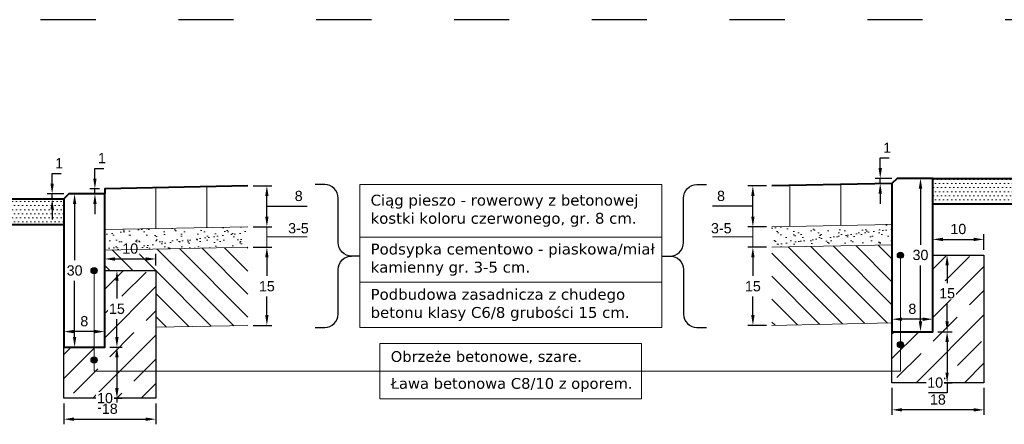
# Model space of a CAD drawing. Header units: millimetres. Extents: x 2422 to 2697, y 999 to 1037.
# Tile 25 of 48: x 2674.128 to 2676.057, y 1003.286 to 1004.078. Entities that reach past the tile are written whole.
import ezdxf

# ---------------------------------------------------------------- set-up
doc = ezdxf.new("R2010")
doc.units = ezdxf.units.MM
doc.linetypes.add('ACAD_ISO03W100', pattern=[30, 12, -18])
for name, color, linetype, lineweight in [('_JB_Ciąg_Pieszo_Rowerowy', 203, 'Continuous', 5), ('_JB_Opisowe', 7, 'Continuous', 0), ('_PN-konstrukcja_linie', 7, 'Continuous', 18), ('_PN-konstrukcja_wypełnienie', 7, 'Continuous', 0), ('_PN-kostka_szara', 251, 'Continuous', 13), ('_PN-kraweznik', 7, 'Continuous', 40), ('_PN-nawierzchnia_kostka_szara', 251, 'Continuous', 40), ('_PN-podsypka_wypełnienie', 7, 'Continuous', 9), ('_PN-zieleń_nawierzchnia', 76, 'Continuous', 40), ('_PN-zieleń_wypełnienie', 76, 'Continuous', 20), ('_PN-ława-wypełnienie', 7, 'Continuous', 0), ('_SZK-wymiary_0.2', 7, 'Continuous', 15)]:
    doc.layers.add(name, color=color, linetype=linetype, lineweight=lineweight)
doc.layers.add('_PN-ława', color=7, linetype='Continuous')
doc.layers.add('_SZK-opis_0.2', color=7, linetype='Continuous')
doc.layers.add('TEMP', color=80, linetype='Continuous', plot=False)
doc.styles.add('kuba', font='verdana.ttf', dxfattribs={"height": 0.1})
doc.styles.add('standard szczeg', font='arial.ttf', dxfattribs={"height": 0.02})
doc.dimstyles.new('p normalny szczeg.', dxfattribs={"dimtxt": 0.02, "dimasz": 0.02, "dimexe": 0.01, "dimexo": 0.01, "dimgap": 0.01, "dimtad": 1, "dimtih": 1, "dimtoh": 1, "dimdec": 0, "dimlfac": 100, "dimzin": 1, "dimtxsty": 'standard szczeg', "dimcen": 2.5, "dimazin": 0, "dimtfac": 1, "dimtdec": 0, "dimtmove": 0, "dimatfit": 3, "dimfxl": 1, "dimarcsym": 0})

# ---------------------------------------------------------------- blocks, each defined once
blk = doc.blocks.new('*D102')
at = {"layer": '_SZK-wymiary_0.2', "color": 0, "lineweight": -2, "transparency": 16777216}
for p, q in [((2674.5855, 1003.6328), (2674.6224, 1003.6328)), ((2674.6124, 1003.6128), (2674.6124, 1003.5765)), ((2674.6124, 1003.4998), (2674.6124, 1003.5361)), ((2674.5854, 1003.4798), (2674.6224, 1003.4798))]:
    blk.add_line(p, q, dxfattribs=at)
at = {"layer": '_SZK-wymiary_0.2', "color": 0, "transparency": 16777216}
for points in [[(2674.6091, 1003.6128), (2674.6157, 1003.6128), (2674.6124, 1003.6328)], [(2674.6091, 1003.4998), (2674.6157, 1003.4998), (2674.6124, 1003.4798)]]:
    blk.add_solid(points, dxfattribs=at)
at = {"layer": 'Defpoints', "color": 0, "transparency": 16777216}
for p in [(2674.5755, 1003.6328), (2674.5754, 1003.4798), (2674.6124, 1003.4798)]:
    blk.add_point(p, dxfattribs=at)
at = {"layer": '_SZK-wymiary_0.2', "color": 0, "transparency": 16777216, "insert": (2674.6124, 1003.5563), "char_height": 0.02, "attachment_point": 5, "style": 'standard szczeg'}
blk.add_mtext('15', dxfattribs=at)
blk = doc.blocks.new('*D103')
at = {"layer": '_SZK-wymiary_0.2', "color": 0, "lineweight": -2, "ltscale": 0.09, "transparency": 16777216}
for p, q in [((2674.5854, 1003.7528), (2674.6224, 1003.7528)), ((2674.6124, 1003.6928), (2674.6124, 1003.7328)), ((2674.6124, 1003.7128), (2674.6583, 1003.7128)), ((2674.6583, 1003.7128), (2674.6914, 1003.7128)), ((2674.5854, 1003.6728), (2674.6224, 1003.6728))]:
    blk.add_line(p, q, dxfattribs=at)
at = {"layer": '_SZK-wymiary_0.2', "color": 0, "ltscale": 0.09, "transparency": 16777216}
for points in [[(2674.6091, 1003.7328), (2674.6157, 1003.7328), (2674.6124, 1003.7528)], [(2674.6091, 1003.6928), (2674.6157, 1003.6928), (2674.6124, 1003.6728)]]:
    blk.add_solid(points, dxfattribs=at)
at = {"layer": 'Defpoints', "color": 0, "ltscale": 0.09, "transparency": 16777216}
for p in [(2674.5754, 1003.7528), (2674.6124, 1003.7528), (2674.5754, 1003.6728)]:
    blk.add_point(p, dxfattribs=at)
at = {"layer": '_SZK-wymiary_0.2', "color": 0, "ltscale": 0.09, "transparency": 16777216, "insert": (2674.6748, 1003.733), "char_height": 0.02, "attachment_point": 5, "style": 'standard szczeg', "bg_fill": 3, "box_fill_scale": 1.1, "bg_fill_color": 256, "bg_fill_true_color": 13158600, "bg_fill_transparency": 0}
blk.add_mtext('8', dxfattribs=at)
blk = doc.blocks.new('*D104')
at = {"layer": '_SZK-wymiary_0.2', "color": 0, "lineweight": -2, "transparency": 16777216}
for p, q in [((2674.2755, 1003.7671), (2674.2755, 1003.7871)), ((2674.2755, 1003.7871), (2674.2929, 1003.7871)), ((2674.2845, 1003.7471), (2674.2655, 1003.7471)), ((2674.2847, 1003.7372), (2674.2655, 1003.7372)), ((2674.2755, 1003.7372), (2674.2755, 1003.7471)), ((2674.2755, 1003.7172), (2674.2755, 1003.6972))]:
    blk.add_line(p, q, dxfattribs=at)
at = {"layer": '_SZK-wymiary_0.2', "color": 0, "transparency": 16777216}
for points in [[(2674.2722, 1003.7671), (2674.2788, 1003.7671), (2674.2755, 1003.7471)], [(2674.2722, 1003.7172), (2674.2788, 1003.7172), (2674.2755, 1003.7372)]]:
    blk.add_solid(points, dxfattribs=at)
at = {"layer": 'Defpoints', "color": 0, "transparency": 16777216}
for p in [(2674.2755, 1003.7471), (2674.2945, 1003.7471), (2674.2947, 1003.7372)]:
    blk.add_point(p, dxfattribs=at)
at = {"layer": '_SZK-wymiary_0.2', "color": 0, "transparency": 16777216, "insert": (2674.2892, 1003.8072), "char_height": 0.02, "attachment_point": 5, "style": 'standard szczeg', "bg_fill": 3, "box_fill_scale": 1.1, "bg_fill_color": 256, "bg_fill_true_color": 13158600, "bg_fill_transparency": 0}
blk.add_mtext('1', dxfattribs=at)
blk = doc.blocks.new('*D117')
at = {"layer": '_SZK-wymiary_0.2', "color": 0, "lineweight": -2, "transparency": 16777216}
for p, q in [((2674.2947, 1003.5972), (2674.2947, 1003.6198)), ((2674.3947, 1003.5972), (2674.3947, 1003.6198)), ((2674.3147, 1003.6098), (2674.3747, 1003.6098))]:
    blk.add_line(p, q, dxfattribs=at)
at = {"layer": '_SZK-wymiary_0.2', "color": 0, "transparency": 16777216}
for points in [[(2674.3147, 1003.6131), (2674.3147, 1003.6064), (2674.2947, 1003.6098)], [(2674.3747, 1003.6131), (2674.3747, 1003.6064), (2674.3947, 1003.6098)]]:
    blk.add_solid(points, dxfattribs=at)
at = {"layer": 'Defpoints', "color": 0, "transparency": 16777216}
for p in [(2674.3947, 1003.6098), (2674.2947, 1003.5872), (2674.3947, 1003.5872)]:
    blk.add_point(p, dxfattribs=at)
at = {"layer": '_SZK-wymiary_0.2', "color": 0, "transparency": 16777216, "insert": (2674.3447, 1003.63), "char_height": 0.02, "attachment_point": 5, "style": 'standard szczeg', "bg_fill": 3, "box_fill_scale": 1.1, "bg_fill_color": 256, "bg_fill_true_color": 13158600, "bg_fill_transparency": 0}
blk.add_mtext('10', dxfattribs=at)
blk = doc.blocks.new('*D118')
at = {"layer": '_SZK-wymiary_0.2', "color": 0, "lineweight": -2, "transparency": 16777216}
for p, q in [((2674.3047, 1003.5872), (2674.3286, 1003.5872)), ((2674.3186, 1003.5672), (2674.3186, 1003.5324)), ((2674.3186, 1003.4572), (2674.3186, 1003.4919)), ((2674.3047, 1003.4372), (2674.3286, 1003.4372))]:
    blk.add_line(p, q, dxfattribs=at)
at = {"layer": '_SZK-wymiary_0.2', "color": 0, "transparency": 16777216}
for points in [[(2674.3152, 1003.5672), (2674.3219, 1003.5672), (2674.3186, 1003.5872)], [(2674.3152, 1003.4572), (2674.3219, 1003.4572), (2674.3186, 1003.4372)]]:
    blk.add_solid(points, dxfattribs=at)
at = {"layer": 'Defpoints', "color": 0, "transparency": 16777216}
for p in [(2674.2947, 1003.5872), (2674.2947, 1003.4372), (2674.3186, 1003.4372)]:
    blk.add_point(p, dxfattribs=at)
at = {"layer": '_SZK-wymiary_0.2', "color": 0, "transparency": 16777216, "insert": (2674.3186, 1003.5122), "char_height": 0.02, "attachment_point": 5, "style": 'standard szczeg', "bg_fill": 3, "box_fill_scale": 1.1, "bg_fill_color": 256, "bg_fill_true_color": 13158600, "bg_fill_transparency": 0}
blk.add_mtext('15', dxfattribs=at)
blk = doc.blocks.new('*D119')
at = {"layer": '_SZK-wymiary_0.2', "color": 0, "lineweight": -2, "transparency": 16777216}
for p, q in [((2674.3047, 1003.4372), (2674.3286, 1003.4372)), ((2674.3186, 1003.4172), (2674.3186, 1003.3572)), ((2674.3047, 1003.3372), (2674.3286, 1003.3372)), ((2674.3186, 1003.3372), (2674.3186, 1003.3172)), ((2674.3186, 1003.3172), (2674.2819, 1003.3172))]:
    blk.add_line(p, q, dxfattribs=at)
at = {"layer": '_SZK-wymiary_0.2', "color": 0, "transparency": 16777216}
for points in [[(2674.3152, 1003.4172), (2674.3219, 1003.4172), (2674.3186, 1003.4372)], [(2674.3152, 1003.3572), (2674.3219, 1003.3572), (2674.3186, 1003.3372)]]:
    blk.add_solid(points, dxfattribs=at)
at = {"layer": 'Defpoints', "color": 0, "transparency": 16777216}
blk.add_point((2674.2947, 1003.4372), dxfattribs=at)
at = {"layer": '_SZK-wymiary_0.2', "color": 0, "transparency": 16777216, "insert": (2674.2952, 1003.3374), "char_height": 0.02, "attachment_point": 5, "style": 'standard szczeg', "bg_fill": 3, "box_fill_scale": 1.1, "bg_fill_color": 256, "bg_fill_true_color": 13158600, "bg_fill_transparency": 0}
blk.add_mtext('10', dxfattribs=at)
at = {"layer": 'Defpoints', "color": 0, "transparency": 16777216}
for p in [(2674.2947, 1003.3372), (2674.3186, 1003.3372)]:
    blk.add_point(p, dxfattribs=at)
blk = doc.blocks.new('*D120')
at = {"layer": '_SZK-wymiary_0.2', "color": 0, "lineweight": -2, "transparency": 16777216}
for p, q in [((2674.2147, 1003.4472), (2674.2147, 1003.4776)), ((2674.2747, 1003.4676), (2674.2347, 1003.4676)), ((2674.2947, 1003.4472), (2674.2947, 1003.4776))]:
    blk.add_line(p, q, dxfattribs=at)
at = {"layer": '_SZK-wymiary_0.2', "color": 0, "transparency": 16777216}
for points in [[(2674.2347, 1003.471), (2674.2347, 1003.4643), (2674.2147, 1003.4676)], [(2674.2747, 1003.471), (2674.2747, 1003.4643), (2674.2947, 1003.4676)]]:
    blk.add_solid(points, dxfattribs=at)
at = {"layer": 'Defpoints', "color": 0, "transparency": 16777216}
for p in [(2674.2147, 1003.4676), (2674.2147, 1003.4372), (2674.2947, 1003.4372)]:
    blk.add_point(p, dxfattribs=at)
at = {"layer": '_SZK-wymiary_0.2', "color": 0, "transparency": 16777216, "insert": (2674.2547, 1003.4879), "char_height": 0.02, "attachment_point": 5, "style": 'standard szczeg', "bg_fill": 3, "box_fill_scale": 1.1, "bg_fill_color": 256, "bg_fill_true_color": 13158600, "bg_fill_transparency": 0}
blk.add_mtext('8', dxfattribs=at)
blk = doc.blocks.new('*D121')
at = {"layer": '_SZK-wymiary_0.2', "color": 0, "lineweight": -2, "transparency": 16777216}
for p, q in [((2674.2147, 1003.3272), (2674.2147, 1003.2862)), ((2674.3947, 1003.3272), (2674.3947, 1003.2862)), ((2674.2347, 1003.2962), (2674.3747, 1003.2962))]:
    blk.add_line(p, q, dxfattribs=at)
at = {"layer": '_SZK-wymiary_0.2', "color": 0, "transparency": 16777216}
for points in [[(2674.2347, 1003.2996), (2674.2347, 1003.2929), (2674.2147, 1003.2962)], [(2674.3747, 1003.2996), (2674.3747, 1003.2929), (2674.3947, 1003.2962)]]:
    blk.add_solid(points, dxfattribs=at)
at = {"layer": 'Defpoints', "color": 0, "transparency": 16777216}
for p in [(2674.2147, 1003.3372), (2674.3947, 1003.3372), (2674.3947, 1003.2962)]:
    blk.add_point(p, dxfattribs=at)
at = {"layer": '_SZK-wymiary_0.2', "color": 0, "transparency": 16777216, "insert": (2674.3047, 1003.3165), "char_height": 0.02, "attachment_point": 5, "style": 'standard szczeg', "bg_fill": 3, "box_fill_scale": 1.1, "bg_fill_color": 256, "bg_fill_true_color": 13158600, "bg_fill_transparency": 0}
blk.add_mtext('18', dxfattribs=at)
blk = doc.blocks.new('*D122')
at = {"layer": '_SZK-wymiary_0.2', "color": 0, "lineweight": -2, "transparency": 16777216}
for p, q in [((2674.2447, 1003.7372), (2674.2257, 1003.7372)), ((2674.2357, 1003.7172), (2674.2357, 1003.6074)), ((2674.2357, 1003.4572), (2674.2357, 1003.5669)), ((2674.2447, 1003.4372), (2674.2257, 1003.4372))]:
    blk.add_line(p, q, dxfattribs=at)
at = {"layer": '_SZK-wymiary_0.2', "color": 0, "transparency": 16777216}
for points in [[(2674.2324, 1003.7172), (2674.239, 1003.7172), (2674.2357, 1003.7372)], [(2674.2324, 1003.4572), (2674.239, 1003.4572), (2674.2357, 1003.4372)]]:
    blk.add_solid(points, dxfattribs=at)
at = {"layer": 'Defpoints', "color": 0, "transparency": 16777216}
for p in [(2674.2357, 1003.7372), (2674.2547, 1003.7372), (2674.2547, 1003.4372)]:
    blk.add_point(p, dxfattribs=at)
at = {"layer": '_SZK-wymiary_0.2', "color": 0, "transparency": 16777216, "insert": (2674.2357, 1003.5872), "char_height": 0.02, "attachment_point": 5, "style": 'standard szczeg', "bg_fill": 3, "box_fill_scale": 1.1, "bg_fill_color": 256, "bg_fill_true_color": 13158600, "bg_fill_transparency": 0}
blk.add_mtext('30', dxfattribs=at)
blk = doc.blocks.new('*D124')
at = {"layer": '_SZK-wymiary_0.2', "color": 0, "lineweight": -2, "transparency": 16777216}
for p, q in [((2675.5916, 1003.6328), (2675.5546, 1003.6328)), ((2675.5646, 1003.6128), (2675.5646, 1003.5765)), ((2675.5646, 1003.4998), (2675.5646, 1003.5361)), ((2675.5916, 1003.4798), (2675.5546, 1003.4798))]:
    blk.add_line(p, q, dxfattribs=at)
at = {"layer": '_SZK-wymiary_0.2', "color": 0, "transparency": 16777216}
for points in [[(2675.5613, 1003.6128), (2675.5679, 1003.6128), (2675.5646, 1003.6328)], [(2675.5613, 1003.4998), (2675.5679, 1003.4998), (2675.5646, 1003.4798)]]:
    blk.add_solid(points, dxfattribs=at)
at = {"layer": 'Defpoints', "color": 0, "transparency": 16777216}
for p in [(2675.6016, 1003.6328), (2675.5646, 1003.4798), (2675.6016, 1003.4798)]:
    blk.add_point(p, dxfattribs=at)
at = {"layer": '_SZK-wymiary_0.2', "color": 0, "transparency": 16777216, "insert": (2675.5646, 1003.5563), "char_height": 0.02, "attachment_point": 5, "style": 'standard szczeg'}
blk.add_mtext('15', dxfattribs=at)
blk = doc.blocks.new('*D125')
at = {"layer": '_SZK-wymiary_0.2', "color": 0, "lineweight": -2, "ltscale": 0.09, "transparency": 16777216}
for p, q in [((2675.5916, 1003.7528), (2675.5546, 1003.7528)), ((2675.5646, 1003.6928), (2675.5646, 1003.7328)), ((2675.5188, 1003.7128), (2675.4856, 1003.7128)), ((2675.5646, 1003.7128), (2675.5188, 1003.7128)), ((2675.5916, 1003.6728), (2675.5546, 1003.6728))]:
    blk.add_line(p, q, dxfattribs=at)
at = {"layer": '_SZK-wymiary_0.2', "color": 0, "ltscale": 0.09, "transparency": 16777216}
for points in [[(2675.5613, 1003.7328), (2675.5679, 1003.7328), (2675.5646, 1003.7528)], [(2675.5613, 1003.6928), (2675.5679, 1003.6928), (2675.5646, 1003.6728)]]:
    blk.add_solid(points, dxfattribs=at)
at = {"layer": 'Defpoints', "color": 0, "ltscale": 0.09, "transparency": 16777216}
for p in [(2675.5646, 1003.7528), (2675.6016, 1003.7528), (2675.6016, 1003.6728)]:
    blk.add_point(p, dxfattribs=at)
at = {"layer": '_SZK-wymiary_0.2', "color": 0, "ltscale": 0.09, "transparency": 16777216, "insert": (2675.5022, 1003.733), "char_height": 0.02, "attachment_point": 5, "style": 'standard szczeg', "bg_fill": 3, "box_fill_scale": 1.1, "bg_fill_color": 256, "bg_fill_true_color": 13158600, "bg_fill_transparency": 0}
blk.add_mtext('8', dxfattribs=at)
blk = doc.blocks.new('*D126')
at = {"layer": '_SZK-wymiary_0.2', "color": 0, "lineweight": -2, "transparency": 16777216}
for p, q in [((2675.8141, 1003.7875), (2675.8141, 1003.8075)), ((2675.8141, 1003.8075), (2675.8315, 1003.8075)), ((2675.8371, 1003.7675), (2675.8041, 1003.7675)), ((2675.8271, 1003.7575), (2675.8041, 1003.7575)), ((2675.8141, 1003.7575), (2675.8141, 1003.7675)), ((2675.8141, 1003.7375), (2675.8141, 1003.7175))]:
    blk.add_line(p, q, dxfattribs=at)
at = {"layer": '_SZK-wymiary_0.2', "color": 0, "transparency": 16777216}
for points in [[(2675.8108, 1003.7875), (2675.8175, 1003.7875), (2675.8141, 1003.7675)], [(2675.8108, 1003.7375), (2675.8175, 1003.7375), (2675.8141, 1003.7575)]]:
    blk.add_solid(points, dxfattribs=at)
at = {"layer": 'Defpoints', "color": 0, "transparency": 16777216}
for p in [(2675.8141, 1003.7675), (2675.8371, 1003.7575), (2675.8471, 1003.7675)]:
    blk.add_point(p, dxfattribs=at)
at = {"layer": '_SZK-wymiary_0.2', "color": 0, "transparency": 16777216, "insert": (2675.8278, 1003.8275), "char_height": 0.02, "attachment_point": 5, "style": 'standard szczeg', "bg_fill": 3, "box_fill_scale": 1.1, "bg_fill_color": 256, "bg_fill_true_color": 13158600, "bg_fill_transparency": 0}
blk.add_mtext('1', dxfattribs=at)
blk = doc.blocks.new('*D127')
at = {"layer": '_SZK-wymiary_0.2', "color": 0, "lineweight": -2, "transparency": 16777216}
for p, q in [((2675.9271, 1003.6175), (2675.9552, 1003.6175)), ((2675.9452, 1003.5975), (2675.9452, 1003.5627)), ((2675.9452, 1003.4875), (2675.9452, 1003.5223)), ((2675.9271, 1003.4675), (2675.9552, 1003.4675))]:
    blk.add_line(p, q, dxfattribs=at)
at = {"layer": '_SZK-wymiary_0.2', "color": 0, "transparency": 16777216}
for points in [[(2675.9418, 1003.5975), (2675.9485, 1003.5975), (2675.9452, 1003.6175)], [(2675.9418, 1003.4875), (2675.9485, 1003.4875), (2675.9452, 1003.4675)]]:
    blk.add_solid(points, dxfattribs=at)
at = {"layer": 'Defpoints', "color": 0, "transparency": 16777216}
for p in [(2675.9171, 1003.6175), (2675.9171, 1003.4675), (2675.9452, 1003.4675)]:
    blk.add_point(p, dxfattribs=at)
at = {"layer": '_SZK-wymiary_0.2', "color": 0, "transparency": 16777216, "insert": (2675.9452, 1003.5425), "char_height": 0.02, "attachment_point": 5, "style": 'standard szczeg', "bg_fill": 3, "box_fill_scale": 1.1, "bg_fill_color": 256, "bg_fill_true_color": 13158600, "bg_fill_transparency": 0}
blk.add_mtext('15', dxfattribs=at)
blk = doc.blocks.new('*D128')
at = {"layer": '_SZK-wymiary_0.2', "color": 0, "lineweight": -2, "transparency": 16777216}
for p, q in [((2675.9271, 1003.4675), (2675.9552, 1003.4675)), ((2675.9452, 1003.4475), (2675.9452, 1003.3875)), ((2675.9271, 1003.3675), (2675.9552, 1003.3675)), ((2675.9452, 1003.3675), (2675.9452, 1003.3475)), ((2675.9452, 1003.3475), (2675.9085, 1003.3475))]:
    blk.add_line(p, q, dxfattribs=at)
at = {"layer": '_SZK-wymiary_0.2', "color": 0, "transparency": 16777216}
for points in [[(2675.9418, 1003.4475), (2675.9485, 1003.4475), (2675.9452, 1003.4675)], [(2675.9418, 1003.3875), (2675.9485, 1003.3875), (2675.9452, 1003.3675)]]:
    blk.add_solid(points, dxfattribs=at)
at = {"layer": 'Defpoints', "color": 0, "transparency": 16777216}
blk.add_point((2675.9171, 1003.4675), dxfattribs=at)
at = {"layer": '_SZK-wymiary_0.2', "color": 0, "transparency": 16777216, "insert": (2675.9218, 1003.3677), "char_height": 0.02, "attachment_point": 5, "style": 'standard szczeg', "bg_fill": 3, "box_fill_scale": 1.1, "bg_fill_color": 256, "bg_fill_true_color": 13158600, "bg_fill_transparency": 0}
blk.add_mtext('10', dxfattribs=at)
at = {"layer": 'Defpoints', "color": 0, "transparency": 16777216}
for p in [(2675.9171, 1003.3675), (2675.9452, 1003.3675)]:
    blk.add_point(p, dxfattribs=at)
blk = doc.blocks.new('*D129')
at = {"layer": '_SZK-wymiary_0.2', "color": 0, "lineweight": -2, "transparency": 16777216}
for p, q in [((2675.8371, 1003.3575), (2675.8371, 1003.3045)), ((2676.0171, 1003.3575), (2676.0171, 1003.3045)), ((2675.9971, 1003.3145), (2675.8571, 1003.3145))]:
    blk.add_line(p, q, dxfattribs=at)
at = {"layer": '_SZK-wymiary_0.2', "color": 0, "transparency": 16777216}
for points in [[(2675.8571, 1003.3178), (2675.8571, 1003.3112), (2675.8371, 1003.3145)], [(2675.9971, 1003.3178), (2675.9971, 1003.3112), (2676.0171, 1003.3145)]]:
    blk.add_solid(points, dxfattribs=at)
at = {"layer": 'Defpoints', "color": 0, "transparency": 16777216}
for p in [(2675.8371, 1003.3675), (2676.0171, 1003.3675), (2675.8371, 1003.3145)]:
    blk.add_point(p, dxfattribs=at)
at = {"layer": '_SZK-wymiary_0.2', "color": 0, "transparency": 16777216, "insert": (2675.9271, 1003.3347), "char_height": 0.02, "attachment_point": 5, "style": 'standard szczeg', "bg_fill": 3, "box_fill_scale": 1.1, "bg_fill_color": 256, "bg_fill_true_color": 13158600, "bg_fill_transparency": 0}
blk.add_mtext('18', dxfattribs=at)
blk = doc.blocks.new('*D130')
at = {"layer": '_SZK-wymiary_0.2', "color": 0, "lineweight": -2, "transparency": 16777216}
for p, q in [((2675.8371, 1003.4775), (2675.8371, 1003.5019)), ((2675.9171, 1003.4775), (2675.9171, 1003.5019)), ((2675.8971, 1003.4919), (2675.8571, 1003.4919))]:
    blk.add_line(p, q, dxfattribs=at)
at = {"layer": '_SZK-wymiary_0.2', "color": 0, "transparency": 16777216}
for points in [[(2675.8571, 1003.4952), (2675.8571, 1003.4885), (2675.8371, 1003.4919)], [(2675.8971, 1003.4952), (2675.8971, 1003.4885), (2675.9171, 1003.4919)]]:
    blk.add_solid(points, dxfattribs=at)
at = {"layer": 'Defpoints', "color": 0, "transparency": 16777216}
for p in [(2675.8371, 1003.4919), (2675.8371, 1003.4675), (2675.9171, 1003.4675)]:
    blk.add_point(p, dxfattribs=at)
at = {"layer": '_SZK-wymiary_0.2', "color": 0, "transparency": 16777216, "insert": (2675.8771, 1003.5121), "char_height": 0.02, "attachment_point": 5, "style": 'standard szczeg', "bg_fill": 3, "box_fill_scale": 1.1, "bg_fill_color": 256, "bg_fill_true_color": 13158600, "bg_fill_transparency": 0}
blk.add_mtext('8', dxfattribs=at)
blk = doc.blocks.new('*D131')
at = {"layer": '_SZK-wymiary_0.2', "color": 0, "lineweight": -2, "transparency": 16777216}
for p, q in [((2675.8921, 1003.7675), (2675.903, 1003.7675)), ((2675.893, 1003.7475), (2675.893, 1003.6377)), ((2675.893, 1003.4875), (2675.893, 1003.5973)), ((2675.8871, 1003.4675), (2675.903, 1003.4675))]:
    blk.add_line(p, q, dxfattribs=at)
at = {"layer": '_SZK-wymiary_0.2', "color": 0, "transparency": 16777216}
for points in [[(2675.8897, 1003.7475), (2675.8964, 1003.7475), (2675.893, 1003.7675)], [(2675.8897, 1003.4875), (2675.8964, 1003.4875), (2675.893, 1003.4675)]]:
    blk.add_solid(points, dxfattribs=at)
at = {"layer": 'Defpoints', "color": 0, "transparency": 16777216}
for p in [(2675.8821, 1003.7675), (2675.893, 1003.7675), (2675.8771, 1003.4675)]:
    blk.add_point(p, dxfattribs=at)
at = {"layer": '_SZK-wymiary_0.2', "color": 0, "transparency": 16777216, "insert": (2675.893, 1003.6175), "char_height": 0.02, "attachment_point": 5, "style": 'standard szczeg', "bg_fill": 3, "box_fill_scale": 1.1, "bg_fill_color": 256, "bg_fill_true_color": 13158600, "bg_fill_transparency": 0}
blk.add_mtext('30', dxfattribs=at)
blk = doc.blocks.new('*D132')
at = {"layer": '_SZK-wymiary_0.2', "color": 0, "lineweight": -2, "transparency": 16777216}
for p, q in [((2675.9171, 1003.6275), (2675.9171, 1003.6581)), ((2676.0171, 1003.6275), (2676.0171, 1003.6581)), ((2675.9371, 1003.6481), (2675.9971, 1003.6481))]:
    blk.add_line(p, q, dxfattribs=at)
at = {"layer": '_SZK-wymiary_0.2', "color": 0, "transparency": 16777216}
for points in [[(2675.9371, 1003.6514), (2675.9371, 1003.6447), (2675.9171, 1003.6481)], [(2675.9971, 1003.6514), (2675.9971, 1003.6447), (2676.0171, 1003.6481)]]:
    blk.add_solid(points, dxfattribs=at)
at = {"layer": 'Defpoints', "color": 0, "transparency": 16777216}
for p in [(2676.0171, 1003.6481), (2675.9171, 1003.6175), (2676.0171, 1003.6175)]:
    blk.add_point(p, dxfattribs=at)
at = {"layer": '_SZK-wymiary_0.2', "color": 0, "transparency": 16777216, "insert": (2675.9671, 1003.6683), "char_height": 0.02, "attachment_point": 5, "style": 'standard szczeg', "bg_fill": 3, "box_fill_scale": 1.1, "bg_fill_color": 256, "bg_fill_true_color": 13158600, "bg_fill_transparency": 0}
blk.add_mtext('10', dxfattribs=at)
blk = doc.blocks.new('*D150')
at = {"layer": '_SZK-wymiary_0.2', "color": 0, "lineweight": -2, "transparency": 16777216}
for p, q in [((2674.1917, 1003.7572), (2674.1917, 1003.7772)), ((2674.1917, 1003.7772), (2674.2091, 1003.7772)), ((2674.2147, 1003.7372), (2674.1817, 1003.7372)), ((2674.1917, 1003.7272), (2674.1917, 1003.7372)), ((2674.2047, 1003.7272), (2674.1817, 1003.7272)), ((2674.1917, 1003.7072), (2674.1917, 1003.6872))]:
    blk.add_line(p, q, dxfattribs=at)
at = {"layer": '_SZK-wymiary_0.2', "color": 0, "transparency": 16777216}
for points in [[(2674.1884, 1003.7572), (2674.195, 1003.7572), (2674.1917, 1003.7372)], [(2674.1884, 1003.7072), (2674.195, 1003.7072), (2674.1917, 1003.7272)]]:
    blk.add_solid(points, dxfattribs=at)
at = {"layer": 'Defpoints', "color": 0, "transparency": 16777216}
for p in [(2674.1917, 1003.7372), (2674.2247, 1003.7372), (2674.2147, 1003.7272)]:
    blk.add_point(p, dxfattribs=at)
at = {"layer": '_SZK-wymiary_0.2', "color": 0, "transparency": 16777216, "insert": (2674.2054, 1003.7972), "char_height": 0.02, "attachment_point": 5, "style": 'standard szczeg', "bg_fill": 3, "box_fill_scale": 1.1, "bg_fill_color": 256, "bg_fill_true_color": 13158600, "bg_fill_transparency": 0}
blk.add_mtext('1', dxfattribs=at)

msp = doc.modelspace()

# ---------------------------------------------------------------- hatches: boundary and pattern name
at = {"layer": '_PN-konstrukcja_wypełnienie', "lineweight": 0, "ltscale": 0.09}
h = msp.add_hatch(dxfattribs=at)
h.set_pattern_fill('ANSI31', color=256, scale=0.01, angle=90)
h.set_pattern_definition([(135, (-503.686613, -760.497304), (-0.0224506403, -0.0224506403), [])])
h.paths.add_polyline_path([(2675.6016, 1003.4798), (2675.6016, 1003.6328), (2675.8371, 1003.6375), (2675.8371, 1003.4845)])
h = msp.add_hatch(dxfattribs=at)
h.set_pattern_fill('ANSI31', color=256, scale=0.01, angle=90)
h.set_pattern_definition([(135, (-504.004195, -760.47763), (-0.0224506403, -0.0224506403), [])])
h.paths.add_polyline_path([(2674.5754, 1003.6328), (2674.5754, 1003.4798), (2674.3947, 1003.4761), (2674.3947, 1003.5872), (2674.2947, 1003.5872), (2674.2947, 1003.6271)])
at = {"layer": '_PN-podsypka_wypełnienie', "ltscale": 0.09}
h = msp.add_hatch(dxfattribs=at)
h.set_pattern_fill('AR-SAND', color=256, scale=0.0005, style=0)
h.set_pattern_definition([(37.5, (-503.686613, -760.497304), (-0.00080001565, 0.02447066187), [0, -0.019304, 0, -0.02159, 0, -0.0206375]), (7.5, (-503.686613, -760.497304), (0.02247616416, 0.03584125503), [0, -0.010414, 0, -0.017399, 0, -0.0066675]), (327.5, (-503.702234, -760.497304), (0.03954961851, 7.185923e-05), [0, -0.00635, 0, -0.02286, 0, -0.029845]), (317.5, (-503.702234, -760.497304), (0.03817782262, 0.01114646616), [0, -0.003175, 0, -0.014986, 0, -0.017145])])
h.paths.add_polyline_path([(2675.6016, 1003.6328), (2675.6016, 1003.6728), (2675.8371, 1003.6775), (2675.8371, 1003.6375)])
h = msp.add_hatch(dxfattribs=at)
h.set_pattern_fill('AR-SAND', color=256, scale=0.0005, style=0)
h.set_pattern_definition([(37.5, (-504.004195, -760.47763), (-0.00080001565, 0.02447066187), [0, -0.019304, 0, -0.02159, 0, -0.0206375]), (7.5, (-504.004195, -760.47763), (0.02247616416, 0.03584125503), [0, -0.010414, 0, -0.017399, 0, -0.0066675]), (327.5, (-504.019816, -760.47763), (0.03954961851, 7.185923e-05), [0, -0.00635, 0, -0.02286, 0, -0.029845]), (317.5, (-504.019816, -760.47763), (0.03817782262, 0.01114646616), [0, -0.003175, 0, -0.014986, 0, -0.017145])])
h.paths.add_polyline_path([(2674.5754, 1003.6728), (2674.5754, 1003.6328), (2674.2947, 1003.6271), (2674.2947, 1003.6672)])
at = {"layer": '_PN-zieleń_wypełnienie'}
h = msp.add_hatch(dxfattribs=at)
h.set_pattern_fill('DOTS', color=256, scale=0.005)
h.set_pattern_definition([(0, (22.586772, -12.472943), (0.00396875, 0.0079375), [0, -0.0079375])])
h.paths.add_polyline_path([(2676.1671, 1003.7675), (2676.1671, 1003.7175), (2675.9171, 1003.7175), (2675.9171, 1003.7675)])
h = msp.add_hatch(dxfattribs=at)
h.set_pattern_fill('DOTS', color=256, scale=0.005)
h.set_pattern_definition([(0, (23.532816, -10.698355), (0.00396875, 0.0079375), [0, -0.0079375])])
h.paths.add_polyline_path([(2673.4681, 1003.6772), (2674.2147, 1003.6772), (2674.2147, 1003.7272), (2673.4681, 1003.7272)])
at = {"layer": '_PN-ława-wypełnienie'}
h = msp.add_hatch(dxfattribs=at)
h.set_pattern_fill('JIS_STN_1E', color=256, scale=0.067035, style=0)
h.set_pattern_definition([(45, (2676.4156, 994.7979), (-0.0474008, 0.0474008), []), (45, (2676.46286, 994.7979), (-0.0474008, 0.0474008), [0.06703484, -0.0335174])])
h.paths.add_polyline_path([(2675.8371, 1003.3675), (2676.0171, 1003.3675), (2676.0171, 1003.6175), (2675.9171, 1003.6175), (2675.9171, 1003.4675), (2675.8371, 1003.4675)])
h = msp.add_hatch(dxfattribs=at)
h.set_pattern_fill('JIS_STN_1E', color=256, scale=0.067035, style=0)
h.set_pattern_definition([(45, (2674.51802, 994.76757), (-0.0474008, 0.0474008), []), (45, (2674.56528, 994.76757), (-0.0474008, 0.0474008), [0.06703484, -0.0335174])])
h.paths.add_polyline_path([(2674.2147, 1003.3372), (2674.3947, 1003.3372), (2674.3947, 1003.5872), (2674.2947, 1003.5872), (2674.2947, 1003.4372), (2674.2147, 1003.4372)])
at = {"layer": '_SZK-opis_0.2', "ltscale": 0.09}
h = msp.add_hatch(color=256, dxfattribs=at)
h.dxf.hatch_style = 1
h.paths.add_polyline_path([(2675.8598, 1003.6172, -1), (2675.8478, 1003.6172, -1)])
h = msp.add_hatch(color=256, dxfattribs=at)
h.dxf.hatch_style = 1
h.paths.add_polyline_path([(2674.28, 1003.5868, -1), (2674.268, 1003.5868, -1)])
h = msp.add_hatch(color=256, dxfattribs=at)
h.dxf.hatch_style = 1
h.paths.add_polyline_path([(2675.8598, 1003.4422, -1), (2675.8478, 1003.4422, -1)])
h = msp.add_hatch(color=256, dxfattribs=at)
h.dxf.hatch_style = 1
h.paths.add_polyline_path([(2674.28, 1003.4118, -1), (2674.268, 1003.4118, -1)])

# ---------------------------------------------------------------- linework, layer by layer
at = {"layer": '_JB_Ciąg_Pieszo_Rowerowy', "ltscale": 0.02}
for points in [[(2675.6371, 1003.7535), (2675.6371, 1003.6735)], [(2675.7371, 1003.7555), (2675.7371, 1003.6755)], [(2674.3947, 1003.7492), (2674.3947, 1003.6692)], [(2674.4947, 1003.7512), (2674.4947, 1003.6712)]]:
    msp.add_lwpolyline(points, dxfattribs=at)
at = {"layer": '_JB_Opisowe', "ltscale": 0.09}
for p, q in [((2674.6124, 1003.6928), (2674.6124, 1003.7128)), ((2675.5646, 1003.6928), (2675.5646, 1003.7128))]:
    msp.add_line(p, q, dxfattribs=at)
at = {"layer": '_JB_Opisowe'}
for p, q in [((2674.7944, 1003.6527), (2675.3863, 1003.6527)), ((2674.7944, 1003.5641), (2675.3863, 1003.5641)), ((2674.834, 1003.4442), (2675.3466, 1003.4442)), ((2674.834, 1003.4442), (2674.834, 1003.3362)), ((2675.3466, 1003.4442), (2675.3466, 1003.3362)), ((2674.834, 1003.3902), (2675.3466, 1003.3902)), ((2675.3466, 1003.3362), (2674.834, 1003.3362))]:
    msp.add_line(p, q, dxfattribs=at)
msp.add_lwpolyline([(2675.3863, 1003.4755), (2674.7944, 1003.4755), (2674.7944, 1003.7555), (2675.3863, 1003.7555)], close=True, dxfattribs=at)
at = {"layer": '_PN-konstrukcja_linie'}
for points in [[(2675.6016, 1003.6328), (2675.8379, 1003.6375)], [(2674.3947, 1003.4761), (2674.5754, 1003.4798)]]:
    msp.add_lwpolyline(points, dxfattribs=at)
at = {"layer": '_PN-zieleń_nawierzchnia'}
for points in [[(2675.9171, 1003.7675), (2676.1671, 1003.7675)], [(2673.4681, 1003.7272), (2674.2147, 1003.7272)], [(2675.9171, 1003.7175), (2676.1671, 1003.7175)], [(2673.4681, 1003.6772), (2674.2147, 1003.6772)]]:
    msp.add_lwpolyline(points, dxfattribs=at)
at = {"layer": '_PN-ława'}
for points in [[(2675.9171, 1003.6175), (2676.0171, 1003.6175), (2676.0171, 1003.3675), (2675.8371, 1003.3675), (2675.8371, 1003.4675)], [(2674.2947, 1003.5872), (2674.3947, 1003.5872), (2674.3947, 1003.3372), (2674.2147, 1003.3372), (2674.2147, 1003.4372)]]:
    msp.add_lwpolyline(points, dxfattribs=at)
at = {"layer": '_SZK-opis_0.2', "ltscale": 0.09}
for points in [[(2674.7944, 1003.6155), (2674.7785, 1003.6155, -0.414214), (2674.7521, 1003.6419), (2674.7521, 1003.729, 0.414214), (2674.7257, 1003.7554), (2674.707, 1003.7554)], [(2675.3863, 1003.6155), (2675.4022, 1003.6155, 0.414214), (2675.4286, 1003.6419), (2675.4286, 1003.729, -0.414214), (2675.455, 1003.7554), (2675.4737, 1003.7554)], [(2674.7068, 1003.4756), (2674.7257, 1003.4756, 0.414214), (2674.7521, 1003.502), (2674.7521, 1003.5891, -0.414214), (2674.7785, 1003.6155)], [(2675.4022, 1003.6155, -0.414214), (2675.4286, 1003.5891), (2675.4286, 1003.502, 0.414214), (2675.455, 1003.4756), (2675.4738, 1003.4756)]]:
    msp.add_lwpolyline(points, format="xyb", dxfattribs=at)
for centre in [(2675.8538, 1003.6172), (2674.274, 1003.5868), (2675.8538, 1003.4422), (2674.274, 1003.4118)]:
    msp.add_circle(centre, 0.006, dxfattribs=at)
at = {"layer": '_SZK-wymiary_0.2', "ltscale": 0.09}
for p, q in [((2674.5854, 1003.6728), (2674.6224, 1003.6728)), ((2674.6124, 1003.6328), (2674.6124, 1003.6728)), ((2674.6124, 1003.6328), (2674.6124, 1003.6728)), ((2675.5916, 1003.6728), (2675.5546, 1003.6728)), ((2675.5646, 1003.6328), (2675.5646, 1003.6728)), ((2675.5646, 1003.6328), (2675.5646, 1003.6728)), ((2674.6124, 1003.6528), (2674.6574, 1003.6528)), ((2674.6574, 1003.6528), (2674.6912, 1003.6528)), ((2675.5196, 1003.6528), (2675.4858, 1003.6528)), ((2675.5646, 1003.6528), (2675.5196, 1003.6528)), ((2674.5854, 1003.6328), (2674.6224, 1003.6328)), ((2675.5916, 1003.6328), (2675.5546, 1003.6328))]:
    msp.add_line(p, q, dxfattribs=at)
at = {"layer": 'TEMP', "linetype": 'ACAD_ISO03W100', "ltscale": 0.009}
msp.add_lwpolyline([(2676.1671, 1004.078), (2667.4507, 1004.078)], dxfattribs=at)

# ---------------------------------------------------------------- texts
at = {"layer": '_JB_Opisowe', "style": 'kuba'}
for s, insert, char_height, width, attachment_point in [('\\pxl1,t42;Ciąg pieszo - rowerowy z betonowej kostki koloru czerwonego, gr. 8 cm. ', (2674.7944, 1003.7041), 0.021269, 0.591041, 4), ('\\pxi1,ql,t42;Podsypka cementowo - piaskowa/miał\\Pkamienny gr. 3-5 cm.', (2674.7944, 1003.6084), 0.021269, 0.591947, 4), ('\\A1;\\pxl1,t42;Podbudowa zasadnicza z chudego betonu klasy C6/8 grubości 15 cm.', (2674.7944, 1003.5198), 0.021269, 0.591941, 4), ('\\pxl1,ql;Obrzeże betonowe, szare.', (2675.3466, 1003.4172), 0.021, 0.512581, 6), ('\\pxl1,ql;Ława betonowa C8/10 z oporem. ', (2675.3466, 1003.3632), 0.021, 0.512581, 6)]:
    msp.add_mtext(s, dxfattribs=dict(at, insert=insert, char_height=char_height, width=width, attachment_point=attachment_point))

# ---------------------------------------------------------------- dimensions: what is measured, and where the dimension line sits
at = {"layer": '_SZK-wymiary_0.2'}
for base, p1, p2, picture, middle in [((2675.8141, 1003.7675), (2675.8371, 1003.7575), (2675.8471, 1003.7675), '*D126', (2675.8278, 1003.8275)), ((2674.2755, 1003.7471), (2674.2947, 1003.7372), (2674.2945, 1003.7471), '*D104', (2674.2892, 1003.8072))]:
    dim = msp.add_linear_dim(base=base, p1=p1, p2=p2, angle=90, dimstyle='p normalny szczeg.', override={"dimtfill": 1}, dxfattribs=at)
    dim.commit()
    dim.dimension.update_dxf_attribs({"geometry": picture, "text_midpoint": middle})
for base, p1, p2, picture, middle in [((2674.6124, 1003.4798), (2674.5755, 1003.6328), (2674.5754, 1003.4798), '*D102', (2674.6124, 1003.5563)), ((2675.5646, 1003.4798), (2675.6016, 1003.6328), (2675.6016, 1003.4798), '*D124', (2675.5646, 1003.5563))]:
    dim = msp.add_linear_dim(base=base, p1=p1, p2=p2, angle=90, dimstyle='p normalny szczeg.', dxfattribs=at)
    dim.commit()
    dim.dimension.update_dxf_attribs({"geometry": picture, "text_midpoint": middle})

# ---------------------------------------------------------------- next in the draw order: texts
at = {"layer": '_SZK-wymiary_0.2', "ltscale": 0.09, "insert": (2674.6743, 1003.6698), "char_height": 0.02, "attachment_point": 5, "rotation": 360, "style": 'standard szczeg', "bg_fill": 3, "box_fill_scale": 1.1, "bg_fill_color": 256, "bg_fill_true_color": 13158600, "bg_fill_transparency": 0}
msp.add_mtext('3-5', dxfattribs=at)
at = {"layer": '_SZK-wymiary_0.2', "ltscale": 0.09, "insert": (2675.5027, 1003.6698), "char_height": 0.02, "attachment_point": 5, "style": 'standard szczeg', "bg_fill": 3, "box_fill_scale": 1.1, "bg_fill_color": 256, "bg_fill_true_color": 13158600, "bg_fill_transparency": 0}
msp.add_mtext('3-5', dxfattribs=at)

# ---------------------------------------------------------------- next in the draw order: dimensions: what is measured, and where the dimension line sits
at = {"layer": '_SZK-wymiary_0.2'}
for base, p1, p2, angle, picture, middle in [((2674.3947, 1003.6098), (2674.2947, 1003.5872), (2674.3947, 1003.5872), 180, '*D117', (2674.3447, 1003.63)), ((2675.9452, 1003.4675), (2675.9171, 1003.6175), (2675.9171, 1003.4675), 90, '*D127', (2675.9452, 1003.5425))]:
    dim = msp.add_linear_dim(base=base, p1=p1, p2=p2, angle=angle, dimstyle='p normalny szczeg.', override={"dimtfill": 1}, dxfattribs=at)
    dim.commit()
    dim.dimension.update_dxf_attribs({"geometry": picture, "text_midpoint": middle})

# ---------------------------------------------------------------- next in the draw order: linework, layer by layer
at = {"layer": '_PN-konstrukcja_linie'}
msp.add_lwpolyline([(2674.2947, 1003.6271), (2674.5754, 1003.6328)], dxfattribs=at)

# ---------------------------------------------------------------- next in the draw order: dimensions: what is measured, and where the dimension line sits
at = {"layer": '_SZK-wymiary_0.2', "ltscale": 0.09}
for base, p1, p2, picture, middle in [((2674.6124, 1003.7528), (2674.5754, 1003.6728), (2674.5754, 1003.7528), '*D103', (2674.6683, 1003.7128)), ((2675.5646, 1003.7528), (2675.6016, 1003.6728), (2675.6016, 1003.7528), '*D125', (2675.5088, 1003.7128))]:
    dim = msp.add_linear_dim(base=base, p1=p1, p2=p2, angle=90, dimstyle='p normalny szczeg.', override={"dimtmove": 1, "dimtfill": 1}, dxfattribs=at)
    dim.commit()
    dim.dimension.update_dxf_attribs({"geometry": picture, "text_midpoint": middle, "dimtype": 160})
at = {"layer": '_SZK-wymiary_0.2'}
for base, p1, p2, picture, middle in [((2674.3186, 1003.4372), (2674.2947, 1003.5872), (2674.2947, 1003.4372), '*D118', (2674.3186, 1003.5122)), ((2675.9452, 1003.3675), (2675.9171, 1003.4675), (2675.9171, 1003.3675), '*D128', (2675.9218, 1003.3677))]:
    dim = msp.add_linear_dim(base=base, p1=p1, p2=p2, angle=90, dimstyle='p normalny szczeg.', override={"dimtfill": 1}, dxfattribs=at)
    dim.commit()
    dim.dimension.update_dxf_attribs({"geometry": picture, "text_midpoint": middle})

# ---------------------------------------------------------------- next in the draw order: linework, layer by layer
at = {"layer": '_PN-kostka_szara'}
for points in [[(2675.6016, 1003.6728), (2675.8371, 1003.6775)], [(2674.2947, 1003.6672), (2674.5754, 1003.6728)]]:
    msp.add_lwpolyline(points, dxfattribs=at)
at = {"layer": '_PN-nawierzchnia_kostka_szara'}
for points in [[(2674.5754, 1003.7528), (2674.2947, 1003.7472), (2674.2947, 1003.7372)], [(2675.8371, 1003.7575), (2675.6016, 1003.7528)]]:
    msp.add_lwpolyline(points, dxfattribs=at)

# ---------------------------------------------------------------- next in the draw order: dimensions: what is measured, and where the dimension line sits
at = {"layer": '_SZK-wymiary_0.2'}
for base, p1, p2, angle, picture, middle in [((2675.8371, 1003.4919), (2675.9171, 1003.4675), (2675.8371, 1003.4675), 180, '*D130', (2675.8771, 1003.5121)), ((2674.3186, 1003.3372), (2674.2947, 1003.4372), (2674.2947, 1003.3372), 90, '*D119', (2674.2952, 1003.3374)), ((2675.8371, 1003.3145), (2676.0171, 1003.3675), (2675.8371, 1003.3675), 180, '*D129', (2675.9271, 1003.3347))]:
    dim = msp.add_linear_dim(base=base, p1=p1, p2=p2, angle=angle, dimstyle='p normalny szczeg.', override={"dimtfill": 1}, dxfattribs=at)
    dim.commit()
    dim.dimension.update_dxf_attribs({"geometry": picture, "text_midpoint": middle})

# ---------------------------------------------------------------- next in the draw order: linework, layer by layer
at = {"layer": '_JB_Opisowe', "ltscale": 0.09}
msp.add_lwpolyline([(2675.3466, 1003.3902), (2675.8538, 1003.3902), (2675.8538, 1003.6172)], dxfattribs=at)
at = {"layer": '_PN-konstrukcja_linie'}
msp.add_lwpolyline([(2675.6016, 1003.4798), (2675.8379, 1003.4845)], dxfattribs=at)

# ---------------------------------------------------------------- next in the draw order: dimensions: what is measured, and where the dimension line sits
at = {"layer": '_SZK-wymiary_0.2'}
for base, p1, p2, angle, picture, middle in [((2675.893, 1003.7675), (2675.8771, 1003.4675), (2675.8821, 1003.7675), 90, '*D131', (2675.893, 1003.6175)), ((2674.2147, 1003.4676), (2674.2947, 1003.4372), (2674.2147, 1003.4372), 180, '*D120', (2674.2547, 1003.4879)), ((2674.3947, 1003.2962), (2674.2147, 1003.3372), (2674.3947, 1003.3372), 180, '*D121', (2674.3047, 1003.3165))]:
    dim = msp.add_linear_dim(base=base, p1=p1, p2=p2, angle=angle, dimstyle='p normalny szczeg.', override={"dimtfill": 1}, dxfattribs=at)
    dim.commit()
    dim.dimension.update_dxf_attribs({"geometry": picture, "text_midpoint": middle})

# ---------------------------------------------------------------- next in the draw order: linework, layer by layer
at = {"layer": '_JB_Opisowe', "ltscale": 0.09}
msp.add_lwpolyline([(2674.834, 1003.3902), (2674.274, 1003.3902), (2674.274, 1003.5868)], dxfattribs=at)

# ---------------------------------------------------------------- next in the draw order: dimensions: what is measured, and where the dimension line sits
at = {"layer": '_SZK-wymiary_0.2'}
for base, p1, p2, angle, picture, middle in [((2674.2357, 1003.7372), (2674.2547, 1003.4372), (2674.2547, 1003.7372), 90, '*D122', (2674.2357, 1003.5872)), ((2676.0171, 1003.6481), (2675.9171, 1003.6175), (2676.0171, 1003.6175), 180, '*D132', (2675.9671, 1003.6683))]:
    dim = msp.add_linear_dim(base=base, p1=p1, p2=p2, angle=angle, dimstyle='p normalny szczeg.', override={"dimtfill": 1}, dxfattribs=at)
    dim.commit()
    dim.dimension.update_dxf_attribs({"geometry": picture, "text_midpoint": middle})

# ---------------------------------------------------------------- next in the draw order: linework, layer by layer
at = {"layer": '_PN-kraweznik'}
msp.add_lwpolyline([(2675.8371, 1003.7575), (2675.8371, 1003.4675), (2675.9171, 1003.4675), (2675.9171, 1003.7675), (2675.8471, 1003.7675)], close=True, dxfattribs=at)

# ---------------------------------------------------------------- next in the draw order: dimensions: what is measured, and where the dimension line sits
at = {"layer": '_SZK-wymiary_0.2'}
dim = msp.add_linear_dim(base=(2674.1917, 1003.7372), p1=(2674.2147, 1003.7272), p2=(2674.2247, 1003.7372), angle=90, dimstyle='p normalny szczeg.', override={"dimtfill": 1}, dxfattribs=at)
dim.commit()
dim.dimension.update_dxf_attribs({"geometry": '*D150', "text_midpoint": (2674.2054, 1003.7972)})

# ---------------------------------------------------------------- next in the draw order: linework, layer by layer
at = {"layer": '_PN-kraweznik'}
msp.add_lwpolyline([(2674.2147, 1003.7272), (2674.2147, 1003.4372), (2674.2947, 1003.4372), (2674.2947, 1003.7372), (2674.2247, 1003.7372)], close=True, dxfattribs=at)

doc.saveas('drawing.dxf')
